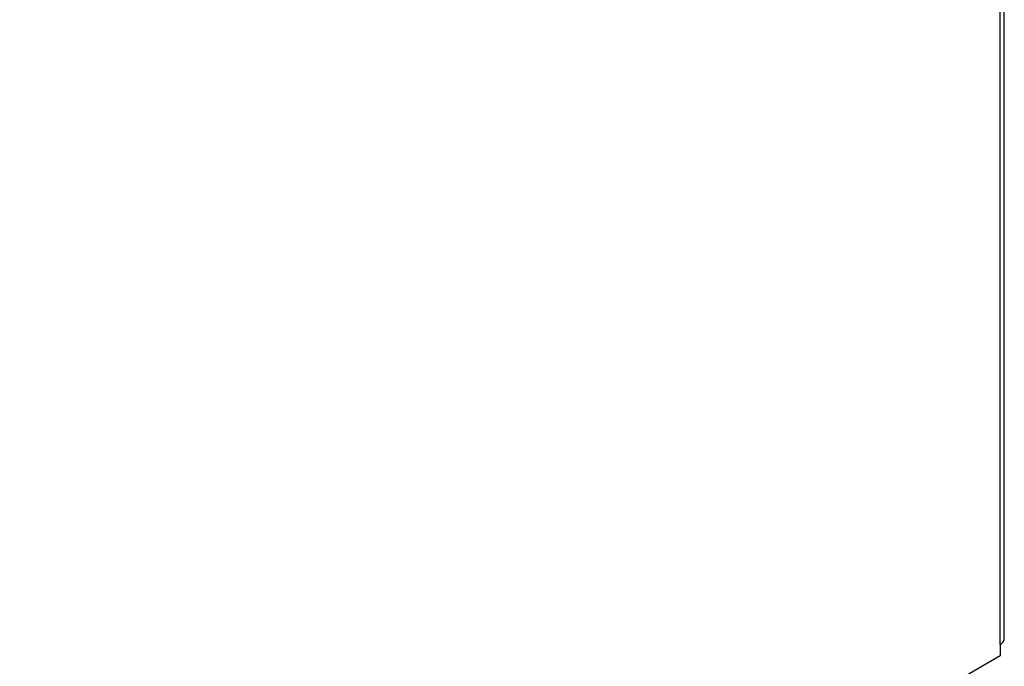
# Model space of a CAD drawing. Header units: millimetres. Extents: x -40 to 419, y 0 to 295.
# Tile 71 of 73: x 381.13 to 389.53, y 145.89 to 151.41. Entities that reach past the tile are written whole.
import ezdxf

# ---------------------------------------------------------------- set-up
doc = ezdxf.new("R2010")
doc.units = ezdxf.units.MM
doc.layers.add('BW4_CTMPLUS_RL', color=7, linetype='Continuous')
doc.layers.add('Standard', color=7, linetype='Continuous')

# ---------------------------------------------------------------- blocks, each defined once
blk = doc.blocks.new('SE3')
at = {"layer": 'BW4_CTMPLUS_RL', "color": 7, "linetype": 'Continuous'}
for p, q in [((389.5252, 146.126), (389.5252, 157.8508)), ((389.4901, 146.077), (389.4901, 157.8019)), ((389.4901, 146.077), (389.4901, 145.979)), ((389.4901, 145.979), (381.125, 141.1494))]:
    blk.add_line(p, q, dxfattribs=at)
blk.add_ellipse((389.4052, 146.126), major_axis=(-0.12, 0), ratio=0.57735, start_param=2.356194, end_param=3.141593, dxfattribs=at)

msp = doc.modelspace()

# ---------------------------------------------------------------- block references
at = {"layer": 'Standard'}
msp.add_blockref('SE3', (0, 0), dxfattribs=at)

doc.saveas('drawing.dxf')
